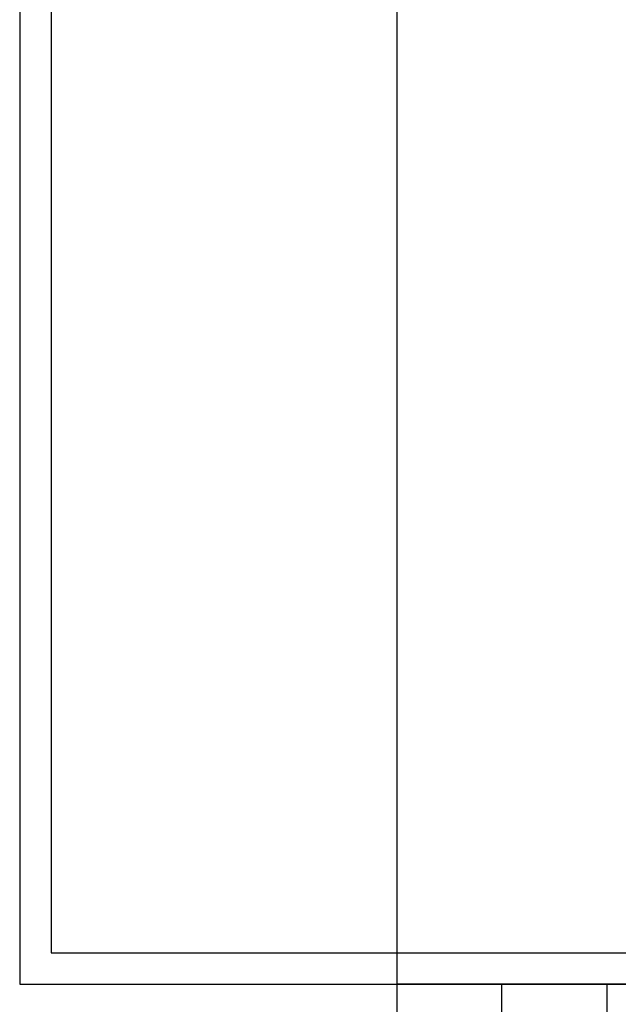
# Model space of a CAD drawing. Header units: inches. Extents: x 34737 to 291769, y 4926 to 74566.
# Tile 7 of 256: x 248951 to 249166, y 30899 to 31252. Entities that reach past the tile are written whole.
import ezdxf

# ---------------------------------------------------------------- set-up
doc = ezdxf.new("R2010")
doc.units = ezdxf.units.IN
doc.header["$LTSCALE"] = 300
doc.linetypes.add('ACAD_ISO02W100', pattern=[15, 12, -3])
for name, color, linetype, lineweight in [('!_A_01_TENKÁ', 8, 'Continuous', 13), ('!_A_03_ČIARKOVANÁ', 41, 'ACAD_ISO02W100', 13), ('A-WALL', 113, 'Continuous', 18)]:
    doc.layers.add(name, color=color, linetype=linetype, lineweight=lineweight)
doc.layers.add('!_A_52_NOVÉ KCIE', color=7, linetype='Continuous', lineweight=13, true_color=0xa30000)

msp = doc.modelspace()

# ---------------------------------------------------------------- linework, layer by layer
at = {"layer": '!_A_01_TENKÁ', "color": 7, "lineweight": -3}
msp.add_lwpolyline([(248962.63, 34126.28), (248962.63, 30917.78), (249247.63, 30917.78)], dxfattribs=at)
at = {"layer": '!_A_03_ČIARKOVANÁ', "color": 7, "lineweight": -3}
msp.add_lwpolyline([(249086.38, 30906.53), (249086.38, 34028.78)], dxfattribs=at)
at = {"layer": '!_A_52_NOVÉ KCIE', "color": 7, "lineweight": -3}
msp.add_lwpolyline([(248951.38, 34126.28), (248951.38, 30906.53), (249296.38, 30906.53), (249296.38, 31093.98)], dxfattribs=at)
msp.add_lwpolyline([(249123.88, 30906.53), (249161.38, 30906.53), (249161.38, 30846.53), (249123.88, 30846.53)], close=True, dxfattribs=at)
at = {"layer": 'A-WALL', "color": 7, "lineweight": -3}
for p in [(249086.38, 30061.28), (249296.38, 30906.53)]:
    msp.add_line(p, (249086.38, 30906.53), dxfattribs=at)

doc.saveas('drawing.dxf')
